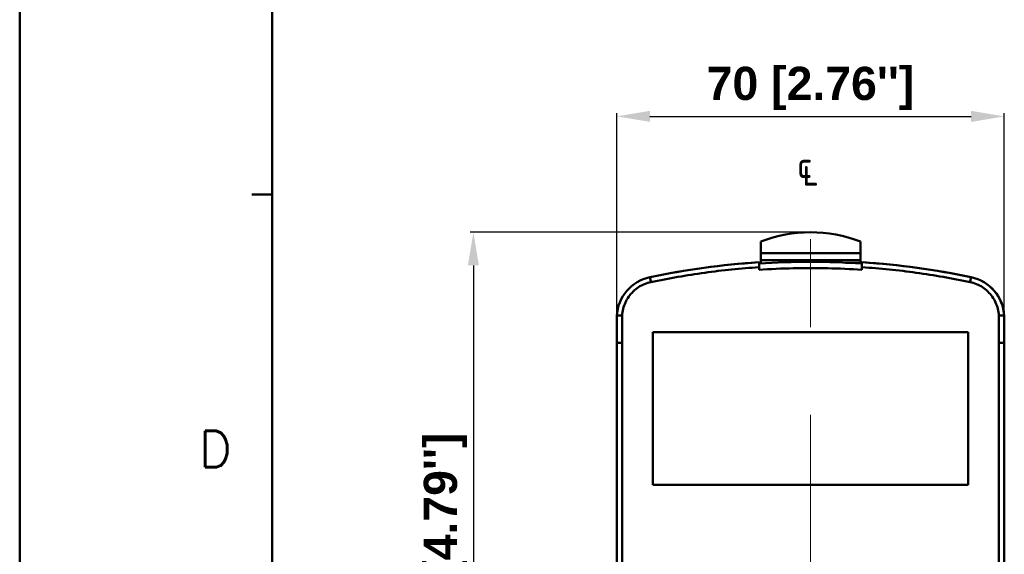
# Model space of a CAD drawing. Header units: millimetres. Extents: x 0 to 766, y 0 to 542.
# Tile 7 of 17: x 0 to 178, y 318 to 415. Entities that reach past the tile are written whole.
import ezdxf

# ---------------------------------------------------------------- set-up
doc = ezdxf.new("R2010")
doc.units = ezdxf.units.MM
doc.header["$LTSCALE"] = 5
doc.linetypes.add('CENTER2', pattern=[28.575, 19.05, -3.175, 3.175, -3.175])
for name, color, linetype, lineweight in [('AM_0', 7, 'Continuous', 50), ('AM_5_Dimension', 6, 'Continuous', 15), ('AM_7_Center', 1, 'CENTER2', 13)]:
    doc.layers.add(name, color=color, linetype=linetype, lineweight=lineweight)
doc.styles.add('AR', font='arialbd.ttf')
doc.styles.add('WHGTXT', font='simplex', dxfattribs={"bigfont": 'whgtxt'})
doc.dimstyles.new("B's_st.$0", dxfattribs={"dimtxt": 2.5, "dimasz": 2.5, "dimexe": 1, "dimexo": 0.5, "dimgap": 0.9, "dimtad": 1, "dimzin": 9, "dimdsep": 46, "dimtxsty": 'WHGTXT', "dimcen": 0, "dimclrd": 256, "dimclre": 256, "dimclrt": 256, "dimadec": 1, "dimazin": 2, "dimtp": 0.01, "dimtm": 0.01, "dimtfac": 1, "dimtmove": 0, "dimatfit": 3, "dimfxl": 1, "dimtolj": 1, "dimarcsym": 0})

# ---------------------------------------------------------------- blocks, each defined once
blk = doc.blocks.new('A$C759C226F')
for p, q in [((0, 236.49), (0, 0)), ((19.907, 7.963), (19.907, 227.731)), ((19.907, 167.215), (18.314, 167.215))]:
    blk.add_line(p, q)
at = {"style": 'WHGTXT'}
blk.add_text('D', height=2.867, dxfattribs=at).set_placement((14.144, 145.697))
blk = doc.blocks.new('*D6')
at = {"layer": 'AM_5_Dimension', "linetype": 'ByBlock', "lineweight": -2, "transparency": 16777216}
for p, q in [((107.89, 361.49), (107.89, 397.86)), ((113.89, 397.26), (171.91, 397.26)), ((177.91, 361.5), (177.91, 397.86))]:
    blk.add_line(p, q, dxfattribs=at)
at = {"layer": 'AM_5_Dimension', "transparency": 16777216}
for points in [[(113.89, 398.26), (113.89, 396.26), (107.89, 397.26)], [(171.91, 398.26), (171.91, 396.26), (177.91, 397.26)]]:
    blk.add_solid(points, dxfattribs=at)
at = {"layer": 'DEFPOINTS', "color": 0, "transparency": 16777216}
for p in [(177.91, 397.26), (107.89, 361.19), (177.91, 361.2)]:
    blk.add_point(p, dxfattribs=at)
at = {"layer": 'AM_5_Dimension', "transparency": 16777216, "insert": (142.9, 402.32), "char_height": 6, "attachment_point": 5, "style": 'AR'}
blk.add_mtext("\\A1;70 [2.76'']", dxfattribs=at)
blk = doc.blocks.new('*D7')
at = {"layer": 'AM_5_Dimension', "linetype": 'ByBlock', "lineweight": -2, "transparency": 16777216}
for p, q in [((142.61, 376.31), (81.38, 376.31)), ((81.98, 370.31), (81.98, 260.7)), ((142.61, 254.7), (81.38, 254.7))]:
    blk.add_line(p, q, dxfattribs=at)
at = {"layer": 'AM_5_Dimension', "transparency": 16777216}
for points in [[(80.98, 370.31), (82.98, 370.31), (81.98, 376.31)], [(80.98, 260.7), (82.98, 260.7), (81.98, 254.7)]]:
    blk.add_solid(points, dxfattribs=at)
at = {"layer": 'DEFPOINTS', "color": 0, "transparency": 16777216}
for p in [(142.91, 376.31), (81.98, 254.7), (142.91, 254.7)]:
    blk.add_point(p, dxfattribs=at)
at = {"layer": 'AM_5_Dimension', "transparency": 16777216, "insert": (76.92, 315.51), "char_height": 6, "attachment_point": 5, "rotation": 90, "style": 'AR'}
blk.add_mtext("\\A1;121.6 [4.79'']", dxfattribs=at)

msp = doc.modelspace()

# ---------------------------------------------------------------- linework, layer by layer
at = {"layer": 'AM_0'}
for p, q in [((133.91, 370.67), (133.91, 374.64)), ((151.91, 370.67), (151.91, 374.64)), ((133.91, 372.51), (151.91, 372.51)), ((133.59, 369.53), (133.59, 370.89)), ((133.91, 371.29), (151.91, 371.29)), ((149.23, 370.79), (151.91, 370.79)), ((152.19, 369.53), (152.19, 370.89)), ((107.89, 361.19), (107.89, 266.19)), ((177.89, 266.19), (177.89, 361.19)), ((177.91, 266.2), (177.91, 361.2)), ((114.39, 330.68), (114.39, 358.28)), ((114.39, 358.28), (171.39, 358.28)), ((171.39, 358.28), (171.39, 330.68)), ((114.39, 330.68), (171.39, 330.68))]:
    msp.add_line(p, q, dxfattribs=at)
for centre, radius, start, end in [((142.91, 351.31), 25, 68.8998, 111.1002), ((142.89, 229.53), 141.67, 93.764, 101.8123), ((142.91, 229.53), 141.67, 93.8451, 101.8123), ((142.89, 229.53), 141.44, 86.2299, 93.7701), ((142.89, 229.53), 141.67, 78.1877, 86.236), ((142.91, 229.53), 141.67, 78.1877, 86.1549), ((115.44, 360.8), 7.56, 101.8123, 176.9851), ((115.46, 360.8), 7.56, 101.8123, 102.1948), ((170.35, 360.8), 7.56, 3.0149, 78.1877), ((170.37, 360.8), 7.56, 3.0149, 78.1877)]:
    msp.add_arc(centre, radius, start, end, dxfattribs=at)
for points, start_tangent, end_tangent in [([(133.59, 369.99), (123.78, 369), (114.07, 367.31)], (-0.997808, -0.066173), (-0.978744, -0.205086)), ([(152.19, 369.53), (146, 369.81), (139.79, 369.81), (133.59, 369.53)], (-0.997813, 0.066102), (-0.997813, -0.066102)), ([(171.72, 367.31), (162.01, 369), (152.19, 369.99)], (-0.978743, 0.20509), (-0.997808, 0.066173)), ([(114.07, 367.31), (112.9, 366.95), (111.82, 366.38), (110.86, 365.61), (110.06, 364.68), (109.45, 363.62), (109.04, 362.46), (108.86, 361.25)], (-0.978756, -0.205029), (-0.056315, -0.998413)), ([(114.07, 367.31), (114, 367.66), (113.94, 367.94), (113.89, 368.19)], (-0.203913, 0.978989), (0.978974, 0.203987)), ([(171.72, 367.31), (171.79, 367.66), (171.85, 367.94), (171.89, 368.19)], (0.203913, 0.978989), (-0.979051, 0.203616)), ([(176.93, 361.25), (176.75, 362.46), (176.34, 363.62), (175.73, 364.68), (174.93, 365.61), (173.97, 366.38), (172.89, 366.95), (171.72, 367.31)], (-0.056207, 0.998419), (-0.97873, 0.205154)), ([(108.86, 361.25), (108.49, 361.25), (108.18, 361.24), (107.89, 361.19)], (-0.999682, 0.025234), (-0.963017, -0.269441)), ([(108.86, 361.25), (108.86, 358.76), (108.86, 356.33)], (-0.000005, -1), (-0.000004, -1)), ([(176.93, 356.33), (176.93, 358.76), (176.93, 361.25)], (-0.000004, 1), (-0.000005, 1)), ([(176.93, 361.25), (177.3, 361.25), (177.61, 361.24), (177.89, 361.19)], (0.999683, 0.025191), (0.962995, -0.269519)), ([(108.86, 356.33), (108.49, 356.33), (108.18, 356.31), (107.89, 356.27)], (-0.999997, -0.002262), (-0.000001, -1)), ([(108.86, 356.33), (108.86, 347.78), (108.86, 339.23), (108.86, 330.67), (108.86, 322.11), (108.86, 313.55), (108.86, 304.98)], (0, -1), (0, -1)), ([(176.93, 356.33), (177.3, 356.33), (177.61, 356.31), (177.89, 356.27)], (0.999997, -0.002262), (0, -1)), ([(176.93, 304.98), (176.93, 313.55), (176.93, 322.11), (176.93, 330.67), (176.93, 339.23), (176.93, 347.78), (176.93, 356.33)], (0, 1), (0, 1))]:
    msp.add_spline(points, degree=3, dxfattribs=dict(at, start_tangent=start_tangent, end_tangent=end_tangent))
at = {"layer": 'AM_7_Center'}
msp.add_line((142.91, 248.04), (142.91, 383.05), dxfattribs=at)

# ---------------------------------------------------------------- block references
at = {"layer": 'AM_0', "xscale": 2.291214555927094, "yscale": 2.291214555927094, "zscale": 2.291214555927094}
msp.add_blockref('A$C759C226F', (0, 0), dxfattribs=at)

# ---------------------------------------------------------------- texts
at = {"layer": 'AM_5_Dimension', "style": 'WHGTXT'}
msp.add_text('℄', height=5.46, dxfattribs=at).set_placement((140.47, 385.28))

# ---------------------------------------------------------------- dimensions: what is measured, and where the dimension line sits
at = {"layer": 'AM_5_Dimension'}
dim = msp.add_linear_dim(base=(177.91, 397.26), p1=(107.89, 361.19), p2=(177.91, 361.2), dimstyle="B's_st.$0", override={"dimscale": 0.6, "dimtxt": 10, "dimasz": 10, "dimgap": 2, "dimdec": 1, "dimtxsty": 'AR', "dimtdec": 1, "dimarcsym": 1}, dxfattribs=at)
dim.commit()
dim.dimension.update_dxf_attribs({"geometry": '*D6', "text_midpoint": (142.9, 402.32)})
dim = msp.add_linear_dim(base=(81.98, 254.7), p1=(142.91, 376.31), p2=(142.91, 254.7), angle=90, dimstyle="B's_st.$0", override={"dimscale": 0.6, "dimtxt": 10, "dimasz": 10, "dimgap": 2, "dimdec": 1, "dimtxsty": 'AR', "dimtdec": 1, "dimarcsym": 1}, dxfattribs=at)
dim.commit()
dim.dimension.update_dxf_attribs({"geometry": '*D7', "text_midpoint": (76.92, 315.51)})

doc.saveas('drawing.dxf')
